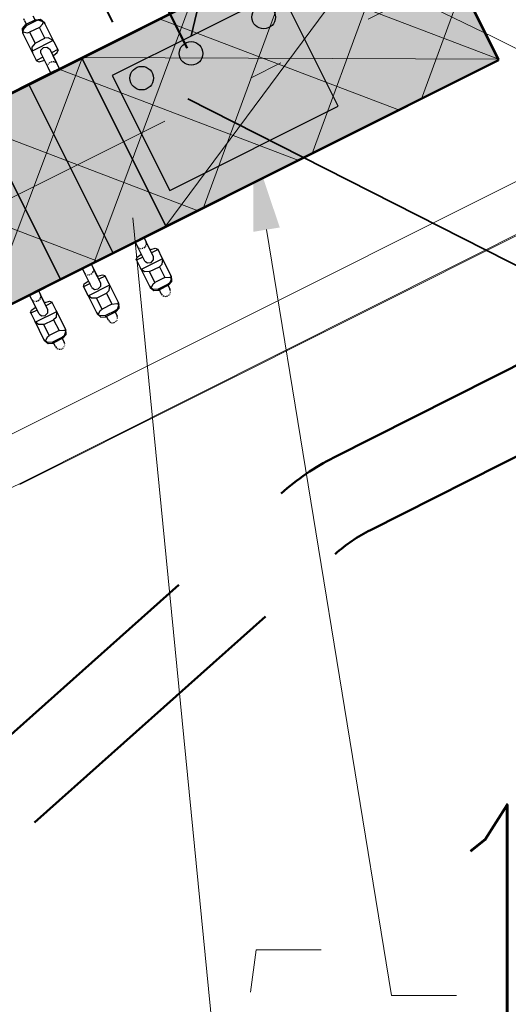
# Model space of a CAD drawing. Header units: metres. Extents: x 7472034 to 8440138, y 5890133 to 5961460.
# Tile 24 of 103: x 8439500.44 to 8439501.95, y 5890380.2 to 5890383.23. Entities that reach past the tile are written whole.
import ezdxf
from ezdxf import colors
from ezdxf.entities.mleader import LeaderData, LeaderLine
from ezdxf.math import Vec2, Vec3

# ---------------------------------------------------------------- set-up
doc = ezdxf.new("R2010")
doc.units = ezdxf.units.M
doc.header["$MEASUREMENT"] = 0
for name, pattern in [('$0$L218_500', [1, 0.5, -0.5]), ('ACAD_ISO03W100', [30, 12, -18]), ('DASHDOT', [25.399999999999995, 12.7, -6.349999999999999, 0, -6.349999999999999]), ('DASHDOTX2', [2, 1, -0.5, 0, -0.5]), ('DASHED', [19.049999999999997, 12.7, -6.349999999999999])]:
    doc.linetypes.add(name, pattern=pattern)
doc.layers.get('0').update_dxf_attribs({"linetype": 'CONTINUOUS', "lineweight": 5})
doc.layers.add('2D - Ogólne', color=7, linetype='CONTINUOUS')
for name, color, linetype, lineweight in [('___DR.warstwice', 7, 'CONTINUOUS', 5), ('_a_widok', 7, 'CONTINUOUS', 5), ('_IS.BLOK.KD.doziemne', 7, 'CONTINUOUS', 5), ('_IS.BLOK.T', 7, 'CONTINUOUS', 5), ('_IS.KD.opis.1', 138, 'CONTINUOUS', 18), ('_IS.KD.opis.2', 7, 'CONTINUOUS', 18), ('_T_98', 132, 'ACAD_ISO03W100', 50), ('_T_LPG', 52, 'DASHDOT', 50), ('_T_opary', 220, 'DASHDOT', 40), ('_T_strefa_opis', 178, 'CONTINUOUS', 18), ('_T_zbiornik.opis', 190, 'CONTINUOUS', 13), ('E_BLOK', 170, 'CONTINUOUS', 20), ('E_Kable_ziemia2', 10, 'DASHED', 35), ('E_Kanal_sterownicze', 10, 'DASHDOTX2', 35), ('PALIWA', 1, 'CONTINUOUS', 20), ('T_kreska', 8, 'CONTINUOUS', 5), ('T_strefa-8', 20, 'ACAD_ISO03W100', 50), ('T_strefa-Z1', 140, 'CONTINUOUS', 35), ('ZAG-OBRYS013', 7, 'CONTINUOUS', 13)]:
    doc.layers.add(name, color=color, linetype=linetype, lineweight=lineweight)
doc.layers.add('_IS_NO', color=11, linetype='CONTINUOUS', lineweight=20, plot=False)
doc.styles.add('RS', font='Romans.shx', dxfattribs={"width": 0.7})

# ---------------------------------------------------------------- blocks, each defined once
blk = doc.blocks.new('dystr.4.w')
for p, q in [((7365190.579152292, 6042786.236293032), (7365190.574589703, 6042786.236293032)), ((7365190.640695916, 6042786.236293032), (7365190.579152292, 6042786.236293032)), ((7365190.636185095, 6042786.163016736), (7365190.636185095, 6042786.235569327)), ((7365190.667728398, 6042786.236293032), (7365190.640695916, 6042786.236293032)), ((7365190.667728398, 6042786.214293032), (7365190.667728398, 6042786.236293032)), ((7365190.669089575, 6042786.236293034), (7365190.667728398, 6042786.236293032)), ((7365190.541880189, 6042786.214293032), (7365190.554625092, 6042786.214293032)), ((7365190.554625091, 6042786.182293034), (7365190.554625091, 6042786.216293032)), ((7365190.554625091, 6042786.216293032), (7365190.558372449, 6042786.216293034)), ((7365190.55837245, 6042786.182293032), (7365190.558372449, 6042786.216293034)), ((7365190.581056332, 6042786.182293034), (7365190.581056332, 6042786.216293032)), ((7365190.581056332, 6042786.216293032), (7365190.618653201, 6042786.216293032)), ((7365190.618653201, 6042786.216293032), (7365190.618653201, 6042786.18229303)), ((7365190.654212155, 6042786.214293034), (7365190.704665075, 6042786.214293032)), ((7365190.677644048, 6042786.214293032), (7365190.677644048, 6042786.216293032)), ((7365190.704665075, 6042786.214293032), (7365190.721847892, 6042786.214293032)), ((7365190.554625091, 6042786.184293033), (7365190.541880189, 6042786.184293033)), ((7365190.55837245, 6042786.182293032), (7365190.554625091, 6042786.182293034)), ((7365190.574589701, 6042786.162293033), (7365190.579152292, 6042786.162293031)), ((7365190.579152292, 6042786.162293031), (7365190.640695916, 6042786.162293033)), ((7365190.618653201, 6042786.18229303), (7365190.581056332, 6042786.182293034)), ((7365190.640695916, 6042786.162293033), (7365190.667728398, 6042786.162293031)), ((7365190.654212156, 6042786.184293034), (7365190.703684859, 6042786.184482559)), ((7365190.667728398, 6042786.162293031), (7365190.667728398, 6042786.184344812)), ((7365190.667728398, 6042786.162293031), (7365190.669089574, 6042786.162293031)), ((7365190.677644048, 6042786.182293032), (7365190.677644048, 6042786.184382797)), ((7365190.677644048, 6042786.184293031), (7365190.704665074, 6042786.184293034)), ((7365190.704665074, 6042786.184293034), (7365190.679524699, 6042786.184390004)), ((7365190.721847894, 6042786.184293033), (7365190.704665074, 6042786.184293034)), ((7365190.721847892, 6042786.168793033), (7365190.721847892, 6042786.168793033)), ((7365190.579152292, 6042786.054293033), (7365190.574589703, 6042786.054293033)), ((7365190.640695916, 6042786.054293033), (7365190.579152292, 6042786.054293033)), ((7365190.636185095, 6042785.981016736), (7365190.636185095, 6042786.053569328)), ((7365190.667728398, 6042786.054293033), (7365190.640695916, 6042786.054293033)), ((7365190.667728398, 6042786.032293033), (7365190.667728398, 6042786.054293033)), ((7365190.669089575, 6042786.054293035), (7365190.667728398, 6042786.054293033)), ((7365190.541880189, 6042786.032293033), (7365190.554625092, 6042786.032293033)), ((7365190.554625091, 6042786.034293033), (7365190.558372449, 6042786.034293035)), ((7365190.554625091, 6042786.000293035), (7365190.554625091, 6042786.034293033)), ((7365190.55837245, 6042786.000293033), (7365190.558372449, 6042786.034293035)), ((7365190.581056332, 6042786.000293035), (7365190.581056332, 6042786.034293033)), ((7365190.581056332, 6042786.034293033), (7365190.618653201, 6042786.034293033)), ((7365190.618653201, 6042786.034293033), (7365190.618653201, 6042786.000293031)), ((7365190.654212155, 6042786.032293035), (7365190.704665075, 6042786.032293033)), ((7365190.677644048, 6042786.032293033), (7365190.677644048, 6042786.034293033)), ((7365190.704665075, 6042786.032293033), (7365190.721847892, 6042786.032293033)), ((7365190.554625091, 6042786.002293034), (7365190.541880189, 6042786.002293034)), ((7365190.55837245, 6042786.000293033), (7365190.554625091, 6042786.000293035)), ((7365190.574589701, 6042785.980293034), (7365190.579152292, 6042785.980293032)), ((7365190.579152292, 6042785.980293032), (7365190.640695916, 6042785.980293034)), ((7365190.618653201, 6042786.000293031), (7365190.581056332, 6042786.000293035)), ((7365190.640695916, 6042785.980293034), (7365190.667728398, 6042785.980293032)), ((7365190.654212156, 6042786.002293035), (7365190.703684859, 6042786.00248256)), ((7365190.667728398, 6042785.980293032), (7365190.667728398, 6042786.002344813)), ((7365190.667728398, 6042785.980293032), (7365190.669089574, 6042785.980293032)), ((7365190.677644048, 6042786.000293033), (7365190.677644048, 6042786.002382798)), ((7365190.677644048, 6042786.002293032), (7365190.704665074, 6042786.002293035)), ((7365190.704665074, 6042786.002293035), (7365190.679524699, 6042786.002390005)), ((7365190.721847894, 6042786.002293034), (7365190.704665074, 6042786.002293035)), ((7365190.721847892, 6042785.986793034), (7365190.721847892, 6042785.986793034)), ((7365190.579152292, 6042785.872293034), (7365190.574589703, 6042785.872293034)), ((7365190.640695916, 6042785.872293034), (7365190.579152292, 6042785.872293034)), ((7365190.636185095, 6042785.799016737), (7365190.636185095, 6042785.871569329)), ((7365190.667728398, 6042785.872293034), (7365190.640695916, 6042785.872293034)), ((7365190.667728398, 6042785.850293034), (7365190.667728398, 6042785.872293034)), ((7365190.669089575, 6042785.872293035), (7365190.667728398, 6042785.872293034)), ((7365191.354606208, 6042785.872293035), (7365191.355967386, 6042785.872293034)), ((7365191.355967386, 6042785.850293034), (7365191.355967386, 6042785.872293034)), ((7365191.355967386, 6042785.872293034), (7365191.382999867, 6042785.872293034)), ((7365191.382999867, 6042785.872293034), (7365191.444543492, 6042785.872293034)), ((7365191.387510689, 6042785.799016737), (7365191.387510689, 6042785.871569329)), ((7365191.444543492, 6042785.872293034), (7365191.44910608, 6042785.872293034)), ((7365190.541880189, 6042785.850293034), (7365190.554625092, 6042785.850293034)), ((7365190.554625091, 6042785.852293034), (7365190.558372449, 6042785.852293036)), ((7365190.554625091, 6042785.818293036), (7365190.554625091, 6042785.852293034)), ((7365190.55837245, 6042785.818293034), (7365190.558372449, 6042785.852293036)), ((7365190.581056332, 6042785.818293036), (7365190.581056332, 6042785.852293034)), ((7365190.581056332, 6042785.852293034), (7365190.618653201, 6042785.852293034)), ((7365190.618653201, 6042785.852293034), (7365190.618653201, 6042785.818293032)), ((7365190.654212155, 6042785.850293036), (7365190.704665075, 6042785.850293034)), ((7365190.677644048, 6042785.850293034), (7365190.677644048, 6042785.852293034)), ((7365190.704665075, 6042785.850293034), (7365190.721847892, 6042785.850293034)), ((7365191.319030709, 6042785.850293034), (7365191.301847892, 6042785.850293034)), ((7365191.369483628, 6042785.850293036), (7365191.319030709, 6042785.850293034)), ((7365191.346051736, 6042785.850293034), (7365191.346051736, 6042785.852293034)), ((7365191.405042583, 6042785.852293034), (7365191.405042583, 6042785.818293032)), ((7365191.442639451, 6042785.852293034), (7365191.405042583, 6042785.852293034)), ((7365191.442639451, 6042785.818293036), (7365191.442639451, 6042785.852293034)), ((7365191.465323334, 6042785.818293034), (7365191.465323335, 6042785.852293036)), ((7365191.469070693, 6042785.852293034), (7365191.465323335, 6042785.852293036)), ((7365191.469070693, 6042785.818293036), (7365191.469070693, 6042785.852293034)), ((7365191.481815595, 6042785.850293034), (7365191.469070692, 6042785.850293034)), ((7365190.554625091, 6042785.820293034), (7365190.541880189, 6042785.820293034)), ((7365190.55837245, 6042785.818293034), (7365190.554625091, 6042785.818293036)), ((7365190.574589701, 6042785.798293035), (7365190.579152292, 6042785.798293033)), ((7365190.579152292, 6042785.798293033), (7365190.640695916, 6042785.798293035)), ((7365190.618653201, 6042785.818293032), (7365190.581056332, 6042785.818293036)), ((7365190.640695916, 6042785.798293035), (7365190.667728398, 6042785.798293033)), ((7365190.654212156, 6042785.820293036), (7365190.703684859, 6042785.82048256)), ((7365190.667728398, 6042785.798293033), (7365190.667728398, 6042785.820344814)), ((7365190.667728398, 6042785.798293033), (7365190.669089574, 6042785.798293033)), ((7365190.677644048, 6042785.818293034), (7365190.677644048, 6042785.820382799)), ((7365190.677644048, 6042785.820293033), (7365190.704665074, 6042785.820293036)), ((7365190.704665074, 6042785.820293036), (7365190.679524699, 6042785.820390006)), ((7365190.721847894, 6042785.820293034), (7365190.704665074, 6042785.820293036)), ((7365190.721847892, 6042785.804793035), (7365190.721847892, 6042785.804793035)), ((7365191.30184789, 6042785.820293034), (7365191.31903071, 6042785.820293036)), ((7365191.301847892, 6042785.804793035), (7365191.301847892, 6042785.804793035)), ((7365191.31903071, 6042785.820293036), (7365191.344171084, 6042785.820390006)), ((7365191.346051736, 6042785.820293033), (7365191.31903071, 6042785.820293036)), ((7365191.369483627, 6042785.820293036), (7365191.320010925, 6042785.82048256)), ((7365191.346051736, 6042785.818293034), (7365191.346051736, 6042785.820382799)), ((7365191.355967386, 6042785.798293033), (7365191.354606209, 6042785.798293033)), ((7365191.355967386, 6042785.798293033), (7365191.355967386, 6042785.820344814)), ((7365191.382999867, 6042785.798293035), (7365191.355967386, 6042785.798293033)), ((7365191.444543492, 6042785.798293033), (7365191.382999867, 6042785.798293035)), ((7365191.405042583, 6042785.818293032), (7365191.442639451, 6042785.818293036)), ((7365191.449106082, 6042785.798293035), (7365191.444543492, 6042785.798293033)), ((7365191.465323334, 6042785.818293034), (7365191.469070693, 6042785.818293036)), ((7365191.469070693, 6042785.820293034), (7365191.481815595, 6042785.820293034))]:
    blk.add_line(p, q)
at = {"ltscale": 0.1}
for points in [[(7365190.721847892, 6042786.108326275), (7365191.301847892, 6042786.108326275), (7365191.301847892, 6042786.290326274), (7365190.721847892, 6042786.290326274)], [(7365190.721847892, 6042785.926326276), (7365191.301847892, 6042785.926326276), (7365191.301847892, 6042786.108326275), (7365190.721847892, 6042786.108326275)], [(7365190.721847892, 6042785.744326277), (7365191.301847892, 6042785.744326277), (7365191.301847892, 6042785.926326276), (7365190.721847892, 6042785.926326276)], [(7365190.721847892, 6042784.597326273), (7365191.301847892, 6042784.597326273), (7365191.301847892, 6042785.744326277), (7365190.721847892, 6042785.744326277)]]:
    blk.add_lwpolyline(points, close=True, dxfattribs=at)
for points in [[(7365190.574589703, 6042786.236293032), (7365190.560472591, 6042786.230435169), (7365190.554625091, 6042786.216293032), (7365190.554625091, 6042786.216293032)], [(7365190.558372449, 6042786.216293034), (7365190.564667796, 6042786.230435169), (7365190.57073965, 6042786.234400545)], [(7365190.579152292, 6042786.236293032), (7365190.57073965, 6042786.234400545)], [(7365190.57073965, 6042786.234400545), (7365190.579988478, 6042786.223092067), (7365190.581056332, 6042786.216293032)], [(7365190.618653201, 6042786.216293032), (7365190.625654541, 6042786.230435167), (7365190.636185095, 6042786.235569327)], [(7365190.636185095, 6042786.235569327), (7365190.640695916, 6042786.236293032)], [(7365190.669089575, 6042786.236293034), (7365190.675138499, 6042786.230435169), (7365190.677644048, 6042786.216293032)], [(7365190.527655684, 6042786.203970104), (7365190.526909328, 6042786.199293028)], [(7365190.527177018, 6042786.196469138), (7365190.527836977, 6042786.194094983)], [(7365190.530343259, 6042786.20885235), (7365190.528655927, 6042786.206324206)], [(7365190.529163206, 6042786.191377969), (7365190.53047535, 6042786.189575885)], [(7365190.535090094, 6042786.212661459), (7365190.531977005, 6042786.21054224)], [(7365190.541880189, 6042786.214293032), (7365190.536618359, 6042786.213336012)], [(7365190.54188019, 6042786.214293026), (7365190.53661836, 6042786.213336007)], [(7365190.54188019, 6042786.214293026), (7365190.53661836, 6042786.213336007)], [(7365190.654212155, 6042786.214293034), (7365190.645523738, 6042786.209899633), (7365190.641924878, 6042786.199293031), (7365190.645523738, 6042786.18868643), (7365190.654212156, 6042786.184293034)], [(7365190.692377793, 6042786.199293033), (7365190.69306023, 6042786.19436363)], [(7365190.693140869, 6042786.204496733), (7365190.692581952, 6042786.202016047)], [(7365190.693714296, 6042786.19248972), (7365190.695450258, 6042786.189370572)], [(7365190.69526018, 6042786.208946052), (7365190.694314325, 6042786.207375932)], [(7365190.697681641, 6042786.211634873), (7365190.697369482, 6042786.21136276)], [(7365190.704665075, 6042786.214293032), (7365190.700346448, 6042786.213336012)], [(7365190.532916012, 6042786.18727927), (7365190.533885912, 6042786.186610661)], [(7365190.536618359, 6042786.185250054), (7365190.541880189, 6042786.184293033)], [(7365190.536618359, 6042786.185250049), (7365190.54188019, 6042786.184293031)], [(7365190.536618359, 6042786.185250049), (7365190.54188019, 6042786.184293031)], [(7365190.55462509, 6042786.182293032), (7365190.560472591, 6042786.168150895), (7365190.574589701, 6042786.162293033)], [(7365190.570739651, 6042786.164185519), (7365190.559652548, 6042786.175494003), (7365190.55837245, 6042786.182293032)], [(7365190.581056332, 6042786.182293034), (7365190.575804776, 6042786.168150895), (7365190.570739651, 6042786.164185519)], [(7365190.570739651, 6042786.164185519), (7365190.579152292, 6042786.162293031)], [(7365190.636185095, 6042786.163016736), (7365190.621760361, 6042786.172432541), (7365190.618653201, 6042786.182293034)], [(7365190.640695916, 6042786.162293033), (7365190.636185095, 6042786.163016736)], [(7365190.677644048, 6042786.182293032), (7365190.675138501, 6042786.168150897), (7365190.669089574, 6042786.162293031)], [(7365190.696607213, 6042786.187968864), (7365190.699056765, 6042786.185946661)], [(7365190.700553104, 6042786.185157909), (7365190.704665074, 6042786.184293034)], [(7365190.574589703, 6042786.054293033), (7365190.560472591, 6042786.04843517), (7365190.554625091, 6042786.034293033), (7365190.554625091, 6042786.034293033)], [(7365190.558372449, 6042786.034293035), (7365190.564667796, 6042786.04843517), (7365190.57073965, 6042786.052400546)], [(7365190.579152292, 6042786.054293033), (7365190.57073965, 6042786.052400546)], [(7365190.57073965, 6042786.052400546), (7365190.579988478, 6042786.041092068), (7365190.581056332, 6042786.034293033)], [(7365190.618653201, 6042786.034293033), (7365190.625654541, 6042786.048435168), (7365190.636185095, 6042786.053569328)], [(7365190.636185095, 6042786.053569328), (7365190.640695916, 6042786.054293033)], [(7365190.669089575, 6042786.054293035), (7365190.675138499, 6042786.04843517), (7365190.677644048, 6042786.034293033)], [(7365190.527655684, 6042786.021970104), (7365190.526909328, 6042786.017293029)], [(7365190.527177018, 6042786.014469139), (7365190.527836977, 6042786.012094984)], [(7365190.530343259, 6042786.026852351), (7365190.528655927, 6042786.024324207)], [(7365190.529163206, 6042786.009377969), (7365190.53047535, 6042786.007575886)], [(7365190.535090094, 6042786.03066146), (7365190.531977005, 6042786.028542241)], [(7365190.541880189, 6042786.032293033), (7365190.536618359, 6042786.031336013)], [(7365190.54188019, 6042786.032293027), (7365190.53661836, 6042786.031336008)], [(7365190.54188019, 6042786.032293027), (7365190.53661836, 6042786.031336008)], [(7365190.654212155, 6042786.032293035), (7365190.645523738, 6042786.027899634), (7365190.641924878, 6042786.017293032), (7365190.645523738, 6042786.00668643), (7365190.654212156, 6042786.002293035)], [(7365190.692377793, 6042786.017293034), (7365190.69306023, 6042786.012363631)], [(7365190.693140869, 6042786.022496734), (7365190.692581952, 6042786.020016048)], [(7365190.693714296, 6042786.010489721), (7365190.695450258, 6042786.007370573)], [(7365190.69526018, 6042786.026946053), (7365190.694314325, 6042786.025375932)], [(7365190.697681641, 6042786.029634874), (7365190.697369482, 6042786.02936276)], [(7365190.704665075, 6042786.032293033), (7365190.700346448, 6042786.031336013)], [(7365190.532916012, 6042786.005279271), (7365190.533885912, 6042786.004610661)], [(7365190.536618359, 6042786.003250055), (7365190.541880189, 6042786.002293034)], [(7365190.536618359, 6042786.003250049), (7365190.54188019, 6042786.002293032)], [(7365190.536618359, 6042786.003250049), (7365190.54188019, 6042786.002293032)], [(7365190.55462509, 6042786.000293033), (7365190.560472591, 6042785.986150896), (7365190.574589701, 6042785.980293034)], [(7365190.570739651, 6042785.98218552), (7365190.559652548, 6042785.993494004), (7365190.55837245, 6042786.000293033)], [(7365190.581056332, 6042786.000293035), (7365190.575804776, 6042785.986150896), (7365190.570739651, 6042785.98218552)], [(7365190.570739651, 6042785.98218552), (7365190.579152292, 6042785.980293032)], [(7365190.636185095, 6042785.981016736), (7365190.621760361, 6042785.990432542), (7365190.618653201, 6042786.000293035)], [(7365190.640695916, 6042785.980293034), (7365190.636185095, 6042785.981016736)], [(7365190.677644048, 6042786.000293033), (7365190.675138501, 6042785.986150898), (7365190.669089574, 6042785.980293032)], [(7365190.696607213, 6042786.005968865), (7365190.699056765, 6042786.003946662)], [(7365190.700553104, 6042786.00315791), (7365190.704665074, 6042786.002293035)], [(7365190.574589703, 6042785.872293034), (7365190.560472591, 6042785.866435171), (7365190.554625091, 6042785.852293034), (7365190.554625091, 6042785.852293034)], [(7365190.558372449, 6042785.852293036), (7365190.564667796, 6042785.866435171), (7365190.57073965, 6042785.870400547)], [(7365190.579152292, 6042785.872293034), (7365190.57073965, 6042785.870400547)], [(7365190.57073965, 6042785.870400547), (7365190.579988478, 6042785.859092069), (7365190.581056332, 6042785.852293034)], [(7365190.618653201, 6042785.852293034), (7365190.625654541, 6042785.866435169), (7365190.636185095, 6042785.871569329)], [(7365190.636185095, 6042785.871569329), (7365190.640695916, 6042785.872293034)], [(7365190.669089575, 6042785.872293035), (7365190.675138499, 6042785.866435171), (7365190.677644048, 6042785.852293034)], [(7365191.354606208, 6042785.872293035), (7365191.348557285, 6042785.866435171), (7365191.346051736, 6042785.852293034)], [(7365191.387510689, 6042785.871569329), (7365191.382999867, 6042785.872293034)], [(7365191.405042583, 6042785.852293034), (7365191.398041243, 6042785.866435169), (7365191.387510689, 6042785.871569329)], [(7365191.452956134, 6042785.870400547), (7365191.443707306, 6042785.859092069), (7365191.442639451, 6042785.852293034)], [(7365191.444543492, 6042785.872293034), (7365191.452956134, 6042785.870400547)], [(7365191.44910608, 6042785.872293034), (7365191.463223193, 6042785.866435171), (7365191.469070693, 6042785.852293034), (7365191.469070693, 6042785.852293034)], [(7365191.465323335, 6042785.852293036), (7365191.459027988, 6042785.866435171), (7365191.452956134, 6042785.870400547)], [(7365190.527655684, 6042785.839970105), (7365190.526909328, 6042785.835293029)], [(7365190.527177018, 6042785.83246914), (7365190.527836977, 6042785.830094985)], [(7365190.530343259, 6042785.844852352), (7365190.528655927, 6042785.842324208)], [(7365190.529163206, 6042785.82737797), (7365190.53047535, 6042785.825575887)], [(7365190.535090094, 6042785.848661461), (7365190.531977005, 6042785.846542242)], [(7365190.541880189, 6042785.850293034), (7365190.536618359, 6042785.849336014)], [(7365190.54188019, 6042785.850293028), (7365190.53661836, 6042785.849336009)], [(7365190.54188019, 6042785.850293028), (7365190.53661836, 6042785.849336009)], [(7365190.654212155, 6042785.850293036), (7365190.645523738, 6042785.845899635), (7365190.641924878, 6042785.835293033), (7365190.645523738, 6042785.824686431), (7365190.654212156, 6042785.820293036)], [(7365190.692377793, 6042785.835293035), (7365190.69306023, 6042785.830363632)], [(7365190.693140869, 6042785.840496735), (7365190.692581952, 6042785.838016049)], [(7365190.693714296, 6042785.828489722), (7365190.695450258, 6042785.825370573)], [(7365190.69526018, 6042785.844946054), (7365190.694314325, 6042785.843375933)], [(7365190.697681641, 6042785.847634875), (7365190.697369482, 6042785.847362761)], [(7365190.704665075, 6042785.850293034), (7365190.700346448, 6042785.849336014)], [(7365191.319030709, 6042785.850293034), (7365191.323349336, 6042785.849336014)], [(7365191.326014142, 6042785.847634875), (7365191.326326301, 6042785.847362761)], [(7365191.329981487, 6042785.828489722), (7365191.328245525, 6042785.825370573)], [(7365191.328435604, 6042785.844946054), (7365191.329381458, 6042785.843375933)], [(7365191.330554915, 6042785.840496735), (7365191.331113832, 6042785.838016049)], [(7365191.331317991, 6042785.835293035), (7365191.330635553, 6042785.830363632)], [(7365191.369483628, 6042785.850293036), (7365191.378172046, 6042785.845899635), (7365191.381770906, 6042785.835293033), (7365191.378172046, 6042785.824686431), (7365191.369483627, 6042785.820293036)], [(7365191.481815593, 6042785.850293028), (7365191.487077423, 6042785.849336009)], [(7365191.481815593, 6042785.850293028), (7365191.487077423, 6042785.849336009)], [(7365191.481815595, 6042785.850293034), (7365191.487077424, 6042785.849336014)], [(7365190.532916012, 6042785.823279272), (7365190.533885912, 6042785.822610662)], [(7365190.536618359, 6042785.821250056), (7365190.541880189, 6042785.820293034)], [(7365190.536618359, 6042785.82125005), (7365190.54188019, 6042785.820293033)], [(7365190.536618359, 6042785.82125005), (7365190.54188019, 6042785.820293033)], [(7365190.55462509, 6042785.818293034), (7365190.560472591, 6042785.804150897), (7365190.574589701, 6042785.798293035)], [(7365190.570739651, 6042785.800185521), (7365190.559652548, 6042785.811494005), (7365190.55837245, 6042785.818293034)], [(7365190.581056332, 6042785.818293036), (7365190.575804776, 6042785.804150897), (7365190.570739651, 6042785.800185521)], [(7365190.570739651, 6042785.800185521), (7365190.579152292, 6042785.798293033)], [(7365190.636185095, 6042785.799016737), (7365190.621760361, 6042785.808432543), (7365190.618653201, 6042785.818293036)], [(7365190.640695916, 6042785.798293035), (7365190.636185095, 6042785.799016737)], [(7365190.677644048, 6042785.818293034), (7365190.675138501, 6042785.804150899), (7365190.669089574, 6042785.798293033)], [(7365190.696607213, 6042785.823968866), (7365190.699056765, 6042785.821946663)], [(7365190.700553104, 6042785.821157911), (7365190.704665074, 6042785.820293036)], [(7365191.323142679, 6042785.821157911), (7365191.31903071, 6042785.820293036)], [(7365191.32708857, 6042785.823968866), (7365191.324639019, 6042785.821946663)], [(7365191.346051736, 6042785.818293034), (7365191.348557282, 6042785.804150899), (7365191.354606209, 6042785.798293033)], [(7365191.382999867, 6042785.798293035), (7365191.387510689, 6042785.799016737)], [(7365191.387510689, 6042785.799016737), (7365191.401935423, 6042785.808432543), (7365191.405042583, 6042785.818293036)], [(7365191.442639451, 6042785.818293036), (7365191.447891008, 6042785.804150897), (7365191.452956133, 6042785.800185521)], [(7365191.452956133, 6042785.800185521), (7365191.444543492, 6042785.798293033)], [(7365191.469070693, 6042785.818293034), (7365191.463223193, 6042785.804150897), (7365191.449106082, 6042785.798293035)], [(7365191.452956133, 6042785.800185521), (7365191.464043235, 6042785.811494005), (7365191.465323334, 6042785.818293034)]]:
    blk.add_lwpolyline(points)
at = {"elevation": -3.980247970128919e-07}
blk.add_lwpolyline([(7365190.814347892, 6042785.684326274), (7365190.814362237, 6042785.104326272), (7365191.209362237, 6042785.104326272), (7365191.209347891, 6042785.684326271)], close=True, dxfattribs=at)
at = {"ltscale": 0.1}
for centre in [(7365191.161846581, 6042785.606982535, -3.980339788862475e-07), (7365191.161846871, 6042785.436982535, -3.980339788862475e-07), (7365191.161847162, 6042785.186982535, -3.980339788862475e-07)]:
    blk.add_circle(centre, 0.03627629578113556, dxfattribs=at)
blk = doc.blocks.new('A$C7D7B3C0A')
at = {"layer": '2D - Ogólne', "linetype": 'DASHDOTX2', "lineweight": 5, "ltscale": 0.6}
blk.add_line((11.70000000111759, -3.073364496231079e-08), (11.70000000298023, 9.999999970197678), dxfattribs=at)
at = {"layer": '2D - Ogólne', "lineweight": 5}
for p, q in [((12.50005968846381, 7.395980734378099), (12.50005968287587, 2.300072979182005)), ((12.50005968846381, 7.395980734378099), (12.50005968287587, 2.300072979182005)), ((12.50005968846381, 7.395980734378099), (12.50005968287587, 2.300072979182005)), ((12.50005968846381, 7.395980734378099), (12.50005968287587, 2.300072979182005)), ((12.50005968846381, 7.395980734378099), (12.50005968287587, 2.300072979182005)), ((12.50005968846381, 7.395980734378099), (12.50005968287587, 2.300072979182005)), ((12.50005968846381, 7.395980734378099), (12.50005968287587, 2.300072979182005)), ((12.50005968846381, 7.395980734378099), (12.50005968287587, 2.300072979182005)), ((12.50005968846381, 7.395980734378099), (12.50005968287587, 2.300072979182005)), ((12.50005968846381, 7.395980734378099), (12.50005968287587, 2.300072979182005)), ((12.50005968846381, 7.395980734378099), (12.50005968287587, 2.300072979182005)), ((11.4099999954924, 4.205451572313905), (11.9899999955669, 3.058451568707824)), ((11.4099999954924, 3.058451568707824), (11.9899999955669, 4.205451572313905))]:
    blk.add_line(p, q, dxfattribs=at)
at = {"layer": '2D - Ogólne', "lineweight": 5, "flags": 128}
blk.add_lwpolyline([(12.35000000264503, 7.399999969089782), (12.35000000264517, 2.300115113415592, -1), (11.05000000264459, 2.300115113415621), (11.05000000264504, 7.399999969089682, -1)], format="xyb", close=True, dxfattribs=at)
at = {"layer": '2D - Ogólne', "lineweight": 5, "rotation": 180.0000000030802}
blk.add_blockref('dystr.4.w', (7365202.711523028, 6042788.803173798), dxfattribs=at)
blk = doc.blocks.new('Elektryk_v3')
at = {"layer": 'E_Kable_ziemia2', "ltscale": 0.1}
blk.add_lwpolyline([(8.019747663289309, -62.25693038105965), (-5.78749448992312, -72.76010593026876), (-8.724654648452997, -71.26814100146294)], dxfattribs=at)
at = {"layer": 'E_Kanal_sterownicze'}
blk.add_lwpolyline([(7.317663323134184, -60.84954797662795), (-7.999496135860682, -68.54608410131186), (-8.607373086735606, -71.12887372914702)], dxfattribs=at)
blk = doc.blocks.new('A$C2C426404')
at = {"layer": '_IS_NO', "ltscale": 0.1}
for points, knots in [([(81.48853297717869, 15.975331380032), (78.87586907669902, 16.84686399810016), (76.26450027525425, 17.78992713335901), (72.03847445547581, 21.67736706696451), (65.0990158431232, 30.09408769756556), (58.79946133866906, 33.34467344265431), (58.26247850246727, 34.11525447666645)], [0, 0, 0, 0, 1.278992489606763, 7.78914044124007, 15.74750070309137, 27.64022902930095, 27.64022902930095, 27.64022902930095, 27.64022902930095]), ([(55.69703794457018, 26.44192530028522, 8.07171421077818e-08), (60.47702913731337, 24.37489471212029, 4.118097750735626e-07), (65.41527824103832, 21.38608461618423, 8.932878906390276e-07), (68.42167646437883, 18.98607052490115, -1.681326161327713e-07), (71.60992970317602, 12.73766223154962), (75.29265419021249, 11.98629271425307, 1.662301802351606e-08), (79.75433884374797, 11.20084950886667)], [13.0881689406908, 13.0881689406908, 13.0881689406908, 13.0881689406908, 21.71831455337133, 28.5577747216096, 34.1003045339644, 40.71973107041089, 40.71973107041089, 40.71973107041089, 40.71973107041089]), ([(27.67626924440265, 23.09287754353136, 1.829566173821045e-06), (31.68315875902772, 23.09132452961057, 2.263426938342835e-06), (38.09081487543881, 23.52010669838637, 2.956097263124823e-06), (46.0190905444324, 20.44823641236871), (52.02710655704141, 18.01596992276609, 1.18983141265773e-07), (57.48081744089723, 14.61059598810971, 3.880691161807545e-08), (63.15046560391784, 12.16836789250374), (64.01579423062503, 9.527138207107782), (68.70553139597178, 8.717305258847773), (72.93792583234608, 7.781059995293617)], [0, 0, 0, 0, 11.95042031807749, 19.07916594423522, 25.47980302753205, 30.85202744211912, 32.94528240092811, 39.66304915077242, 46.67346183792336, 46.67346183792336, 46.67346183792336, 46.67346183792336])]:
    blk.add_open_spline(points, degree=3, knots=knots, dxfattribs=at)
at = {"layer": '_IS_NO'}
for points, knots in [([(50.6228041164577, 30.56321178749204, 1.829566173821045e-06), (53.11749188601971, 30.21319374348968), (56.38514522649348, 30.67444155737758), (60.99540497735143, 30.04553546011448), (68.19327101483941, 22.54355850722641, -2.469325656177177e-08), (70.8769634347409, 19.46133922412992, 5.150448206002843e-09), (74.71212187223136, 14.31917844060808, -1.219795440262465e-09), (78.88802252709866, 13.86142715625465), (82.75564656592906, 12.70757211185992)], [0, 0, 0, 0, 7.578698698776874, 9.67195365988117, 16.27655537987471, 24.33370670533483, 30.35915105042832, 36.79354326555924, 36.79354326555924, 36.79354326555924, 36.79354326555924]), ([(22.24795573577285, 20.37028996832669, 1.829566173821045e-06), (26.42848519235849, 20.36833205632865, 2.595275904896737e-06), (34.77398029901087, 19.71811303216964, 3.653563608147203e-06), (38.92662956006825, 20.04217899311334, -5.197057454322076e-07), (43.77274004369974, 17.83557516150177, 1.833094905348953e-07), (51.08127841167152, 15.06439746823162, -1.538063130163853e-07), (58.09044384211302, 9.696452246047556, 2.324577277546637e-08), (65.34780037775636, 7.091900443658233, 5.796258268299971e-09), (69.6463277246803, 6.131249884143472)], [0, 0, 0, 0, 12.09868180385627, 16.72159260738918, 20.95800891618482, 26.67839108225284, 41.1845399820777, 48.39980958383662, 48.39980958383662, 48.39980958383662, 48.39980958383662]), ([(61.00408007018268, 18.25321295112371, -1.4627991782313e-07), (63.26592587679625, 17.29233643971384, -1.146969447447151e-07), (66.21503704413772, 16.0340788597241, -3.511225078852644e-09), (68.00314718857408, 11.12305079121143, -2.577520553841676e-08), (71.87222415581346, 10.22267535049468, -9.073252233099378e-09), (76.34470127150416, 9.479967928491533)], [23.00202883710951, 23.00202883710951, 23.00202883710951, 23.00202883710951, 32.14254341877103, 37.86969472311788, 44.68132462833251, 44.68132462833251, 44.68132462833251, 44.68132462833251])]:
    blk.add_open_spline(points, degree=3, knots=knots, dxfattribs=at)
blk = doc.blocks.new('JPII.KD_aktualizacja rzędnych_20.12.2024')
at = {"layer": '_IS.KD.opis.1'}
ml = blk.add_multileader_mtext('Standard', dxfattribs=at)
ml.set_content('\\A1;{\\C134;W8\\H0.7x;\\C256;\\S134,30/133,52;}', color=256, style='RS')
ml.set_leader_properties()
ml.build(insert=Vec2(0, 0))
ml.multileader.update_dxf_attribs({"text_left_attachment_type": 2, "text_right_attachment_type": 2, "dogleg_length": 0.2, "arrow_head_size": 0.25})
ctx = ml.context
ctx.base_point, ctx.char_height, ctx.arrow_head_size, ctx.landing_gap_size, ctx.plane_origin, ctx.plane_x_axis, ctx.plane_y_axis = Vec3(8438638.177574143, 5890684.770425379), 1.2, 0.25, 0.3, Vec3(8438600.440625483, 5890662.110855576), Vec3(0.4562399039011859, -0.8898568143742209), Vec3(0.8898568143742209, 0.4562399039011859)
ctx.left_attachment, ctx.right_attachment, ctx.text_align_type = 2, 2, 1
notes = []
notes.append((ctx, [(1, (1, 1, 0), (8438640.599295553, 5890680.047065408), (-0.4562399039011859, 0.8898568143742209), 0.2000000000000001, [(3, [(8438640.3417516, 5890674.628908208)], 0, [])])]))
ctx.mtext.insert, ctx.mtext.text_direction, ctx.mtext.rotation, ctx.mtext.width, ctx.mtext.alignment, ctx.mtext.flow_direction = Vec3(8438640.357247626, 5890683.017844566), Vec3(0.4562399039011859, -0.8898568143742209), 5.186154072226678, 6.184238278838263, 2, 5
at = {"layer": '_IS.KD.opis.2', "color": 0}
ml = blk.add_multileader_mtext('Standard', dxfattribs=at)
ml.set_content('\\A1;\\pxt7;{\\H1x;\\C256;132,48}', style='RS')
ml.set_leader_properties()
ml.build(insert=Vec2(0, 0))
ml.multileader.update_dxf_attribs({"text_left_attachment_type": 2, "text_right_attachment_type": 2, "dogleg_length": 0.2, "arrow_head_size": 0.25})
ctx = ml.context
ctx.base_point, ctx.char_height, ctx.arrow_head_size, ctx.landing_gap_size, ctx.plane_origin = Vec3(8438644.60196503, 5890679.120941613), 0.75, 0.25, 0.3, Vec3(8438593.197980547, 5890647.838351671)
ctx.left_attachment, ctx.right_attachment, ctx.text_align_type = 2, 2, 1
notes.append((ctx, [(1, (1, 1, 0), (8438647.92696503, 5890679.120941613), (-1, 0), 0.2, [(0, [(8438647.431608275, 5890676.083578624)], 0, [])])]))
ctx.mtext.insert, ctx.mtext.width, ctx.mtext.alignment, ctx.mtext.flow_direction = Vec3(8438646.16446503, 5890679.567370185), 9.34447490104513, 2, 5
at = {"layer": '_IS.KD.opis.2'}
ml = blk.add_multileader_mtext('Standard', dxfattribs=at)
ml.set_content('\\A1;1', color=256, style='RS')
ml.set_leader_properties()
ml.build(insert=Vec2(0, 0))
ml.multileader.update_dxf_attribs({"text_left_attachment_type": 2, "text_right_attachment_type": 2, "dogleg_length": 0.2, "arrow_head_size": 0.25})
ctx = ml.context
ctx.base_point, ctx.char_height, ctx.arrow_head_size, ctx.landing_gap_size, ctx.plane_origin = Vec3(8438639.005687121, 5890677.166302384), 1, 0.25, 0.3, Vec3(8438574.845001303, 5890643.798475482)
ctx.left_attachment, ctx.right_attachment, ctx.text_align_type = 2, 2, 1
notes.append((ctx, [(0, (1, 1, 0), (8438638.805687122, 5890677.166302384), (1, 0), 0.2, [(0, [(8438637.728994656, 5890675.075169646)], 0, [])])]))
ctx.mtext.insert, ctx.mtext.width, ctx.mtext.alignment, ctx.mtext.flow_direction = Vec3(8438639.389020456, 5890677.666302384), 3.033132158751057, 2, 5
at = {"layer": '_IS.KD.opis.2', "color": 0}
ml = blk.add_multileader_mtext('Standard', dxfattribs=at)
ml.set_content('\\A1;{\\H1x;\\C256;133,40}', style='RS')
ml.set_leader_properties()
ml.build(insert=Vec2(0, 0))
ml.multileader.update_dxf_attribs({"text_left_attachment_type": 2, "text_right_attachment_type": 2, "dogleg_length": 0.2, "arrow_head_size": 0.25})
ctx = ml.context
ctx.base_point, ctx.char_height, ctx.arrow_head_size, ctx.landing_gap_size, ctx.plane_origin = Vec3(8438641.751351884, 5890676.171279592), 0.75, 0.25, 0.3, Vec3(8438595.26822372, 5890655.972570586)
ctx.left_attachment, ctx.right_attachment, ctx.text_align_type = 2, 2, 1
notes.append((ctx, [(0, (1, 1, 0), (8438641.551351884, 5890676.171279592), (1, 0), 0.2, [(0, [(8438641.093467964, 5890672.821083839)], 0, [])])]))
ctx.mtext.insert, ctx.mtext.width, ctx.mtext.alignment, ctx.mtext.flow_direction = Vec3(8438643.313851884, 5890676.617708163), 9.34447490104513, 2, 5
for ctx, leaders in notes:
    for number, flags, end, landing, length, lines in leaders:
        leader = LeaderData()
        leader.index, (leader.has_last_leader_line, leader.has_dogleg_vector, leader.attachment_direction) = number, flags
        leader.last_leader_point, leader.dogleg_vector, leader.dogleg_length = Vec3(end), Vec3(landing), length
        for number, points, colour, breaks in lines:
            line = LeaderLine()
            line.index, line.vertices, line.color, line.breaks = number, Vec3.list(points), colors.encode_raw_color(colour), breaks
            leader.lines.append(line)
        ctx.leaders.append(leader)
blk = doc.blocks.new('JPII.T.0')
at = {"layer": 'T_kreska'}
h = blk.add_hatch(dxfattribs=at)
h.set_pattern_fill('ANSI37', color=256, scale=0.08, angle=114.5436678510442, style=0)
h.set_pattern_definition([(159.5436678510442, (106828.2093294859, -81255.84615476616), (-0.08877132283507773, -0.2379824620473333), []), (249.5436678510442, (106828.2093294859, -81255.84615476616), (0.2379824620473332, -0.08877132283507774), [])])
h.paths.add_polyline_path([(7471998.932974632, 5961427.503599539), (7471997.256449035, 5961426.664024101), (7471997.516157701, 5961426.145418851), (7471999.192683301, 5961426.984994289)])
at = {"layer": '_T_98', "ltscale": 0.025}
blk.add_lwpolyline([(7471991.381055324, 5961426.359195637), (7471997.092966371, 5961429.302630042), (7471998.244887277, 5961427.002442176)], dxfattribs=at)
at = {"layer": '_T_LPG', "ltscale": 0.075, "extrusion": (-2.154253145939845e-06, 2.049929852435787e-06, -0.9999999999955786)}
for points, elevation in [([(-7471997.49804669, 5961424.736882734), (-7471998.523416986, 5961425.65184733, 0.06578622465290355), (-7471998.685760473, 5961425.76257254), (-7472001.722205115, 5961427.294260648)], -3.876069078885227), ([(-7471997.764404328, 5961424.639812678), (-7471998.690126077, 5961425.465546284, 0.06578622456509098), (-7471998.79835507, 5961425.539363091), (-7472002.05800821, 5961427.183645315)], -3.876069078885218), ([(-7471986.711317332, 5961417.791582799), (-7471986.767349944, 5961418.79813402, 0.2772874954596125), (-7471987.058915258, 5961419.226044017), (-7471997.764404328, 5961424.639812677)], -3.876076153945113)]:
    blk.add_lwpolyline(points, format="xyb", dxfattribs=dict(at, elevation=elevation))
at = {"layer": '_T_opary', "ltscale": 0.05}
blk.add_line((7471994.469510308, 5961434.170710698, -3.980339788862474e-07), (7471998.092882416, 5961426.926320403, -3.980339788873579e-07), dxfattribs=at)
at = {"layer": '_T_strefa_opis'}
blk.add_line((7471998.465469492, 5961422.441680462), (7471998.067451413, 5961426.500722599), dxfattribs=at)
at = {"layer": 'T_strefa-8', "ltscale": 0.05, "flags": 128}
blk.add_lwpolyline([(7472004.333254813, 5961420.656077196), (7472005.221839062, 5961421.104309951, 0.4132234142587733), (7472008.773657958, 5961431.825863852), (7472008.54997881, 5961432.273043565, 0.414350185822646), (7471997.81294429, 5961435.847367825), (7471996.918634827, 5961435.399512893, 0.4169632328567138), (7471993.381558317, 5961424.597218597), (7471993.610962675, 5961424.149661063, 0.4123217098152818)], format="xyb", close=True, dxfattribs=at)
at = {"layer": 'T_strefa-Z1'}
blk.add_lwpolyline([(7471997.516157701, 5961426.145418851), (7471999.192683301, 5961426.984994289), (7471998.932974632, 5961427.503599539), (7471997.256449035, 5961426.664024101)], close=True, dxfattribs=at)
at = {"layer": '_T_zbiornik.opis'}
ml = blk.add_multileader_mtext('Standard', dxfattribs=at)
ml.set_content('\\A1;NR1', color=256, style='RS')
ml.set_leader_properties()
ml.build(insert=Vec2(0, 0))
ml.multileader.update_dxf_attribs({"text_left_attachment_type": 2, "text_right_attachment_type": 2, "dogleg_length": 0.2, "arrow_head_size": 0.25})
ctx = ml.context
ctx.base_point, ctx.char_height, ctx.arrow_head_size, ctx.landing_gap_size, ctx.plane_origin = Vec3(7471999.06308572, 5961424.106803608), 0.5, 0.25, 0.25, Vec3(7472016.989152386, 5961424.547266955)
ctx.left_attachment, ctx.right_attachment = 2, 2
notes = []
notes.append((ctx, [(0, (1, 1, 0), (7471998.86308572, 5961424.106803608), (1, 0), 0.2, [(0, [(7471998.43862589, 5961426.710833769)], 0, [])])]))
ctx.mtext.insert, ctx.mtext.width, ctx.mtext.flow_direction = Vec3(7471999.313085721, 5961424.356803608), 1.135594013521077, 5
for ctx, leaders in notes:
    for number, flags, end, landing, length, lines in leaders:
        leader = LeaderData()
        leader.index, (leader.has_last_leader_line, leader.has_dogleg_vector, leader.attachment_direction) = number, flags
        leader.last_leader_point, leader.dogleg_vector, leader.dogleg_length = Vec3(end), Vec3(landing), length
        for number, points, colour, breaks in lines:
            line = LeaderLine()
            line.index, line.vertices, line.color, line.breaks = number, Vec3.list(points), colors.encode_raw_color(colour), breaks
            leader.lines.append(line)
        ctx.leaders.append(leader)

msp = doc.modelspace()

# ---------------------------------------------------------------- hatches: boundary and pattern name
at = {"layer": 'PALIWA'}
h = msp.add_hatch(color=256, dxfattribs=at)
h.dxf.hatch_style = 1
h.paths.add_polyline_path([(8439499.980297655, 5890382.781143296), (8439501.660417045, 5890383.622518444), (8439501.920125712, 5890383.103913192), (8439500.240006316, 5890382.262538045)])

# ---------------------------------------------------------------- linework, layer by layer
at = {"layer": '_a_widok', "flags": 128}
msp.add_lwpolyline([(8439505.002105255, 5890384.087627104), (8439500.444638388, 5890381.798632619, -1), (8439499.726522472, 5890383.228426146), (8439504.283989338, 5890385.517420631, -1)], format="xyb", close=True, dxfattribs=at)

# ---------------------------------------------------------------- block references
at = {"layer": '___DR.warstwice', "color": 0, "linetype": 'Continuous', "ltscale": 0.2}
msp.add_blockref('A$C2C426404', (8439438.733810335, 5890365.88383195), dxfattribs=at)
at = {"layer": '_IS.BLOK.KD.doziemne', "linetype": '$0$L218_500'}
msp.add_blockref('JPII.KD_aktualizacja rzędnych_20.12.2024', (859.6212462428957, -295.8072097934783), dxfattribs=at)
at = {"layer": '_IS.BLOK.T'}
msp.add_blockref('JPII.T.0', (967502.7259393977, -71043.88350130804), dxfattribs=at)
at = {"layer": 'E_BLOK'}
msp.add_blockref('Elektryk_v3', (8439509.580092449, 5890454.305613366), dxfattribs=at)
at = {"layer": 'ZAG-OBRYS013', "linetype": 'Continuous', "rotation": 296.6009277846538}
msp.add_blockref('A$C7D7B3C0A', (8439492.791081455, 5890391.94319219), dxfattribs=at)

doc.saveas('drawing.dxf')
